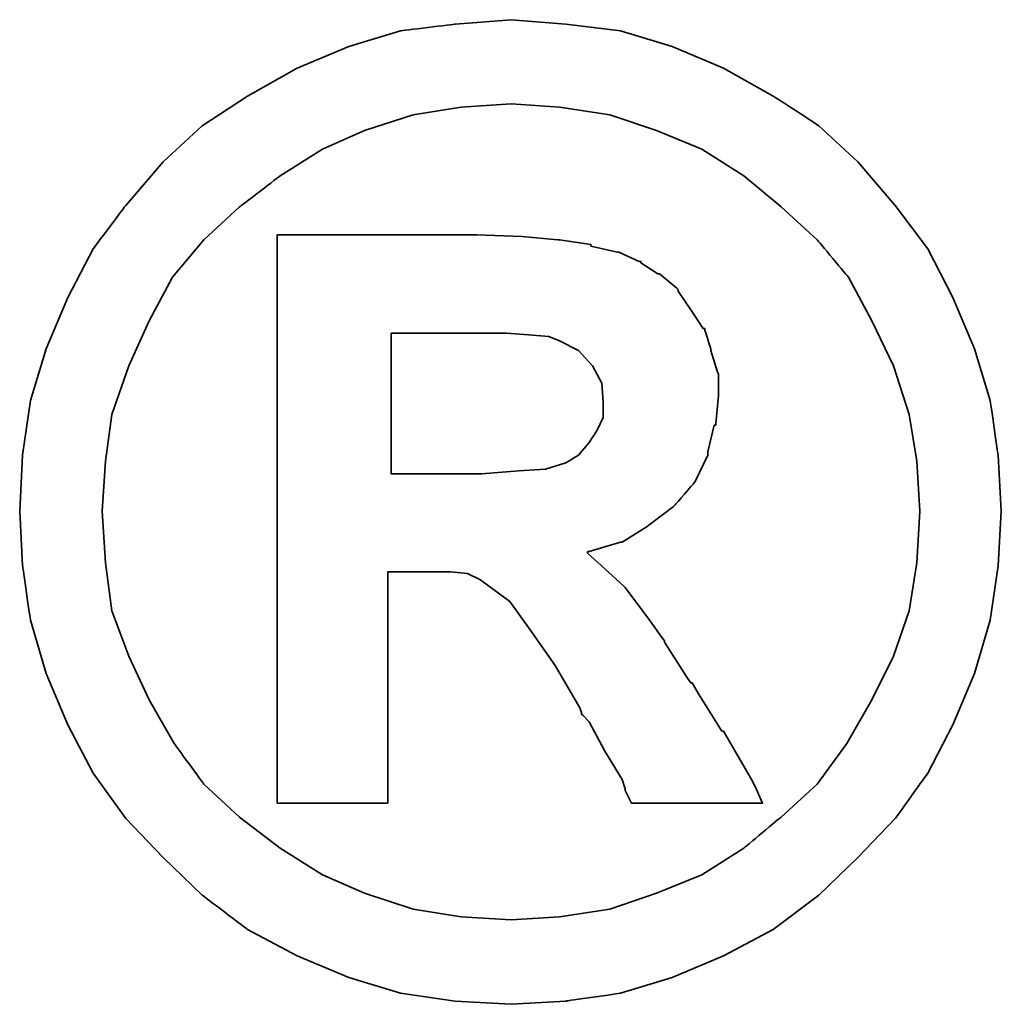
# Model space of a CAD drawing. Header units: millimetres. Extents: x 17 to 274, y -216 to -130.
# Tile 48 of 52: x 223.801 to 224.512, y -187.866 to -187.153. Entities that reach past the tile are written whole.
import ezdxf

# ---------------------------------------------------------------- set-up
doc = ezdxf.new("R2010")
doc.units = ezdxf.units.MM
doc.header["$LTSCALE"] = 0.15
doc.layers.add('DIM', color=4, linetype='CONTINUOUS')
doc.layers.add('layer 1', color=7, linetype='CONTINUOUS')

# ---------------------------------------------------------------- blocks, each defined once
blk = doc.blocks.new('TBI MOTION logo(完整正式版)')
at = {"layer": 'layer 1', "color": 22, "lineweight": 35}
for points, knots in [([(81.20634, 4.98624), (81.20634, 4.98624), (81.18649, 5.32862), (81.18649, 5.32862), (81.18649, 5.32862), (81.18649, 5.32862), (81.13886, 5.66206), (81.13886, 5.66206), (81.13886, 5.66206), (81.13886, 5.66206), (81.04359, 5.97764), (81.04359, 5.97764), (81.04359, 5.97764), (81.04359, 5.97764), (80.91061, 6.29124), (80.91061, 6.29124), (80.91061, 6.29124), (80.91061, 6.29124), (80.75778, 6.58697), (80.75778, 6.58697), (80.75778, 6.58697), (80.75778, 6.58697), (80.5593, 6.85294), (80.5593, 6.85294), (80.5593, 6.85294), (80.5593, 6.85294), (80.33105, 7.1189), (80.33105, 7.1189), (80.33105, 7.1189), (80.33105, 7.1189), (80.09287, 7.33921), (80.09287, 7.33921), (80.09287, 7.33921), (80.09287, 7.33921), (79.815, 7.51982), (79.815, 7.51982), (79.815, 7.51982), (79.815, 7.51982), (79.51133, 7.69051), (79.51133, 7.69051), (79.51133, 7.69051), (79.51133, 7.69051), (79.19773, 7.8235), (79.19773, 7.8235), (79.19773, 7.8235), (79.19773, 7.8235), (78.88215, 7.91877), (78.88215, 7.91877), (78.88215, 7.91877), (78.88215, 7.91877), (78.54871, 7.95846), (78.54871, 7.95846), (78.54871, 7.95846), (78.54871, 7.95846), (78.21526, 7.98625), (78.21526, 7.98625), (78.21526, 7.98625), (78.21526, 7.98625), (77.87388, 7.95846), (77.87388, 7.95846), (77.87388, 7.95846), (77.87388, 7.95846), (77.54044, 7.91877), (77.54044, 7.91877), (77.54044, 7.91877), (77.54044, 7.91877), (77.22485, 7.8235), (77.22485, 7.8235), (77.22485, 7.8235), (77.22485, 7.8235), (76.91027, 7.69051), (76.91027, 7.69051), (76.91027, 7.69051), (76.91027, 7.69051), (76.6056, 7.51982), (76.6056, 7.51982), (76.6056, 7.51982), (76.6056, 7.51982), (76.32972, 7.33921), (76.32972, 7.33921), (76.32972, 7.33921), (76.32972, 7.33921), (76.09154, 7.1189), (76.09154, 7.1189), (76.09154, 7.1189), (76.09154, 7.1189), (75.86329, 6.85294), (75.86329, 6.85294), (75.86329, 6.85294), (75.86329, 6.85294), (75.66382, 6.58697), (75.66382, 6.58697), (75.66382, 6.58697), (75.66382, 6.58697), (75.51099, 6.29124), (75.51099, 6.29124), (75.51099, 6.29124), (75.51099, 6.29124), (75.37702, 5.97764), (75.37702, 5.97764), (75.37702, 5.97764), (75.37702, 5.97764), (75.28175, 5.66206), (75.28175, 5.66206), (75.28175, 5.66206), (75.28175, 5.66206), (75.23411, 5.32862), (75.23411, 5.32862), (75.23411, 5.32862), (75.23411, 5.32862), (75.21625, 4.98624), (75.21625, 4.98624), (75.21625, 4.98624), (75.21625, 4.98624), (75.23411, 4.6528), (75.23411, 4.6528), (75.23411, 4.6528), (75.23411, 4.6528), (75.28175, 4.32035), (75.28175, 4.32035), (75.28175, 4.32035), (75.28175, 4.32035), (75.37702, 3.99583), (75.37702, 3.99583), (75.37702, 3.99583), (75.37702, 3.99583), (75.51099, 3.68224), (75.51099, 3.68224), (75.51099, 3.68224), (75.51099, 3.68224), (75.66382, 3.38749), (75.66382, 3.38749), (75.66382, 3.38749), (75.66382, 3.38749), (75.86329, 3.10963), (75.86329, 3.10963), (75.86329, 3.10963), (75.86329, 3.10963), (76.09154, 2.87145), (76.09154, 2.87145), (76.09154, 2.87145), (76.09154, 2.87145), (76.32972, 2.6432), (76.32972, 2.6432), (76.32972, 2.6432), (76.32972, 2.6432), (76.6056, 2.43381), (76.6056, 2.43381), (76.6056, 2.43381), (76.6056, 2.43381), (76.91027, 2.27205), (76.91027, 2.27205), (76.91027, 2.27205), (76.91027, 2.27205), (77.22485, 2.13906), (77.22485, 2.13906), (77.22485, 2.13906), (77.22485, 2.13906), (77.54044, 2.0438), (77.54044, 2.0438), (77.54044, 2.0438), (77.54044, 2.0438), (77.87388, 1.99616), (77.87388, 1.99616), (77.87388, 1.99616), (77.87388, 1.99616), (78.21526, 1.97631), (78.21526, 1.97631), (78.21526, 1.97631), (78.21526, 1.97631), (78.54871, 1.99616), (78.54871, 1.99616), (78.54871, 1.99616), (78.54871, 1.99616), (78.88215, 2.0438), (78.88215, 2.0438), (78.88215, 2.0438), (78.88215, 2.0438), (79.19773, 2.13906), (79.19773, 2.13906), (79.19773, 2.13906), (79.19773, 2.13906), (79.51133, 2.27205), (79.51133, 2.27205), (79.51133, 2.27205), (79.51133, 2.27205), (79.815, 2.43381), (79.815, 2.43381), (79.815, 2.43381), (79.815, 2.43381), (80.09287, 2.6432), (80.09287, 2.6432), (80.09287, 2.6432), (80.09287, 2.6432), (80.33105, 2.87145), (80.33105, 2.87145), (80.33105, 2.87145), (80.33105, 2.87145), (80.5593, 3.10963), (80.5593, 3.10963), (80.5593, 3.10963), (80.5593, 3.10963), (80.75778, 3.38749), (80.75778, 3.38749), (80.75778, 3.38749), (80.75778, 3.38749), (80.91061, 3.68224), (80.91061, 3.68224), (80.91061, 3.68224), (80.91061, 3.68224), (81.04359, 3.99583), (81.04359, 3.99583), (81.04359, 3.99583), (81.04359, 3.99583), (81.13886, 4.32035), (81.13886, 4.32035), (81.13886, 4.32035), (81.13886, 4.32035), (81.18649, 4.6528), (81.18649, 4.6528), (81.18649, 4.6528), (81.18649, 4.6528), (81.20634, 4.98624), (81.20634, 4.98624)], [0, 0, 0, 0, 0.0178571, 0.0178571, 0.0178571, 0.0178572, 0.0357143, 0.0357143, 0.0357143, 0.0357143, 0.0535714, 0.0535714, 0.0535714, 0.0535714, 0.0714286, 0.0714286, 0.0714286, 0.0714286, 0.0892857, 0.0892857, 0.0892857, 0.0892857, 0.1071429, 0.1071429, 0.1071429, 0.1071429, 0.125, 0.125, 0.125, 0.125, 0.1428571, 0.1428571, 0.1428571, 0.1428572, 0.1607143, 0.1607143, 0.1607143, 0.1607143, 0.1785714, 0.1785714, 0.1785714, 0.1785714, 0.1964286, 0.1964286, 0.1964286, 0.1964286, 0.2142857, 0.2142857, 0.2142857, 0.2142857, 0.2321429, 0.2321429, 0.2321429, 0.2321429, 0.25, 0.25, 0.25, 0.25, 0.2678571, 0.2678571, 0.2678571, 0.2678572, 0.2857143, 0.2857143, 0.2857143, 0.2857143, 0.3035714, 0.3035714, 0.3035714, 0.3035714, 0.3214286, 0.3214286, 0.3214286, 0.3214286, 0.3392857, 0.3392857, 0.3392857, 0.3392857, 0.3571429, 0.3571429, 0.3571429, 0.3571429, 0.375, 0.375, 0.375, 0.375, 0.3928571, 0.3928571, 0.3928571, 0.3928572, 0.4107143, 0.4107143, 0.4107143, 0.4107143, 0.4285714, 0.4285714, 0.4285714, 0.4285714, 0.4464286, 0.4464286, 0.4464286, 0.4464286, 0.4642857, 0.4642857, 0.4642857, 0.4642857, 0.4821429, 0.4821429, 0.4821429, 0.4821429, 0.5, 0.5, 0.5, 0.5, 0.5178571, 0.5178571, 0.5178571, 0.5178572, 0.5357143, 0.5357143, 0.5357143, 0.5357143, 0.5535714, 0.5535714, 0.5535714, 0.5535714, 0.5714286, 0.5714286, 0.5714286, 0.5714286, 0.5892857, 0.5892857, 0.5892857, 0.5892857, 0.6071429, 0.6071429, 0.6071429, 0.6071429, 0.625, 0.625, 0.625, 0.625, 0.6428571, 0.6428571, 0.6428571, 0.6428572, 0.6607143, 0.6607143, 0.6607143, 0.6607143, 0.6785714, 0.6785714, 0.6785714, 0.6785714, 0.6964286, 0.6964286, 0.6964286, 0.6964286, 0.7142857, 0.7142857, 0.7142857, 0.7142857, 0.7321429, 0.7321429, 0.7321429, 0.7321429, 0.75, 0.75, 0.75, 0.75, 0.7678571, 0.7678571, 0.7678571, 0.7678572, 0.7857143, 0.7857143, 0.7857143, 0.7857143, 0.8035714, 0.8035714, 0.8035714, 0.8035714, 0.8214286, 0.8214286, 0.8214286, 0.8214286, 0.8392857, 0.8392857, 0.8392857, 0.8392857, 0.8571429, 0.8571429, 0.8571429, 0.8571429, 0.875, 0.875, 0.875, 0.875, 0.8928571, 0.8928571, 0.8928571, 0.8928572, 0.9107143, 0.9107143, 0.9107143, 0.9107143, 0.9285714, 0.9285714, 0.9285714, 0.9285714, 0.9464286, 0.9464286, 0.9464286, 0.9464286, 0.9642857, 0.9642857, 0.9642857, 0.9642857, 0.9821429, 0.9821429, 0.9821429, 0.9821429, 1, 1, 1, 1]), ([(80.71014, 4.98624), (80.71014, 4.98624), (80.69129, 5.29091), (80.69129, 5.29091), (80.69129, 5.29091), (80.69129, 5.29091), (80.64464, 5.57672), (80.64464, 5.57672), (80.64464, 5.57672), (80.64464, 5.57672), (80.54937, 5.87245), (80.54937, 5.87245), (80.54937, 5.87245), (80.54937, 5.87245), (80.41639, 6.14833), (80.41639, 6.14833), (80.41639, 6.14833), (80.41639, 6.14833), (80.27349, 6.41429), (80.27349, 6.41429), (80.27349, 6.41429), (80.27349, 6.41429), (80.08295, 6.64255), (80.08295, 6.64255), (80.08295, 6.64255), (80.08295, 6.64255), (79.86264, 6.84301), (79.86264, 6.84301), (79.86264, 6.84301), (79.86264, 6.84301), (79.63439, 7.03355), (79.63439, 7.03355), (79.63439, 7.03355), (79.63439, 7.03355), (79.37835, 7.1963), (79.37835, 7.1963), (79.37835, 7.1963), (79.37835, 7.1963), (79.10246, 7.30944), (79.10246, 7.30944), (79.10246, 7.30944), (79.10246, 7.30944), (78.81665, 7.40471), (78.81665, 7.40471), (78.81665, 7.40471), (78.81665, 7.40471), (78.511, 7.45234), (78.511, 7.45234), (78.511, 7.45234), (78.511, 7.45234), (78.21526, 7.47219), (78.21526, 7.47219), (78.21526, 7.47219), (78.21526, 7.47219), (77.9106, 7.45234), (77.9106, 7.45234), (77.9106, 7.45234), (77.9106, 7.45234), (77.61685, 7.40471), (77.61685, 7.40471), (77.61685, 7.40471), (77.61685, 7.40471), (77.32012, 7.30944), (77.32012, 7.30944), (77.32012, 7.30944), (77.32012, 7.30944), (77.06309, 7.1963), (77.06309, 7.1963), (77.06309, 7.1963), (77.06309, 7.1963), (76.80606, 7.03355), (76.80606, 7.03355), (76.80606, 7.03355), (76.80606, 7.03355), (76.55797, 6.84301), (76.55797, 6.84301), (76.55797, 6.84301), (76.55797, 6.84301), (76.34063, 6.64255), (76.34063, 6.64255), (76.34063, 6.64255), (76.34063, 6.64255), (76.1491, 6.41429), (76.1491, 6.41429), (76.1491, 6.41429), (76.1491, 6.41429), (76.0062, 6.14833), (76.0062, 6.14833), (76.0062, 6.14833), (76.0062, 6.14833), (75.88314, 5.87245), (75.88314, 5.87245), (75.88314, 5.87245), (75.88314, 5.87245), (75.77794, 5.57672), (75.77794, 5.57672), (75.77794, 5.57672), (75.77794, 5.57672), (75.73924, 5.29091), (75.73924, 5.29091), (75.73924, 5.29091), (75.73924, 5.29091), (75.72039, 4.98624), (75.72039, 4.98624), (75.72039, 4.98624), (75.72039, 4.98624), (75.73924, 4.67165), (75.73924, 4.67165), (75.73924, 4.67165), (75.73924, 4.67165), (75.77794, 4.37791), (75.77794, 4.37791), (75.77794, 4.37791), (75.77794, 4.37791), (75.88314, 4.10102), (75.88314, 4.10102), (75.88314, 4.10102), (75.88314, 4.10102), (76.0062, 3.83407), (76.0062, 3.83407), (76.0062, 3.83407), (76.0062, 3.83407), (76.15902, 3.56811), (76.15902, 3.56811), (76.15902, 3.56811), (76.15902, 3.56811), (76.34063, 3.32001), (76.34063, 3.32001), (76.34063, 3.32001), (76.34063, 3.32001), (76.55797, 3.11955), (76.55797, 3.11955), (76.55797, 3.11955), (76.55797, 3.11955), (76.80606, 2.92901), (76.80606, 2.92901), (76.80606, 2.92901), (76.80606, 2.92901), (77.06309, 2.76725), (77.06309, 2.76725), (77.06309, 2.76725), (77.06309, 2.76725), (77.32012, 2.65412), (77.32012, 2.65412), (77.32012, 2.65412), (77.32012, 2.65412), (77.61685, 2.55786), (77.61685, 2.55786), (77.61685, 2.55786), (77.61685, 2.55786), (77.9106, 2.51022), (77.9106, 2.51022), (77.9106, 2.51022), (77.9106, 2.51022), (78.21526, 2.49137), (78.21526, 2.49137), (78.21526, 2.49137), (78.21526, 2.49137), (78.511, 2.51022), (78.511, 2.51022), (78.511, 2.51022), (78.511, 2.51022), (78.81665, 2.55786), (78.81665, 2.55786), (78.81665, 2.55786), (78.81665, 2.55786), (79.10246, 2.65412), (79.10246, 2.65412), (79.10246, 2.65412), (79.10246, 2.65412), (79.37835, 2.76725), (79.37835, 2.76725), (79.37835, 2.76725), (79.37835, 2.76725), (79.63439, 2.92901), (79.63439, 2.92901), (79.63439, 2.92901), (79.63439, 2.92901), (79.86264, 3.11955), (79.86264, 3.11955), (79.86264, 3.11955), (79.86264, 3.11955), (80.08295, 3.32001), (80.08295, 3.32001), (80.08295, 3.32001), (80.08295, 3.32001), (80.26356, 3.56811), (80.26356, 3.56811), (80.26356, 3.56811), (80.26356, 3.56811), (80.41639, 3.83407), (80.41639, 3.83407), (80.41639, 3.83407), (80.41639, 3.83407), (80.54937, 4.10102), (80.54937, 4.10102), (80.54937, 4.10102), (80.54937, 4.10102), (80.64464, 4.37791), (80.64464, 4.37791), (80.64464, 4.37791), (80.64464, 4.37791), (80.69129, 4.67165), (80.69129, 4.67165), (80.69129, 4.67165), (80.69129, 4.67165), (80.71014, 4.98624), (80.71014, 4.98624)], [0, 0, 0, 0, 0.0192308, 0.0192308, 0.0192308, 0.0192308, 0.0384615, 0.0384615, 0.0384615, 0.0384615, 0.0576923, 0.0576923, 0.0576923, 0.0576923, 0.0769231, 0.0769231, 0.0769231, 0.0769231, 0.0961538, 0.0961538, 0.0961538, 0.0961539, 0.1153846, 0.1153846, 0.1153846, 0.1153846, 0.1346154, 0.1346154, 0.1346154, 0.1346154, 0.1538462, 0.1538462, 0.1538462, 0.1538462, 0.1730769, 0.1730769, 0.1730769, 0.1730769, 0.1923077, 0.1923077, 0.1923077, 0.1923077, 0.2115385, 0.2115385, 0.2115385, 0.2115385, 0.2307692, 0.2307692, 0.2307692, 0.2307692, 0.25, 0.25, 0.25, 0.25, 0.2692308, 0.2692308, 0.2692308, 0.2692308, 0.2884615, 0.2884615, 0.2884615, 0.2884615, 0.3076923, 0.3076923, 0.3076923, 0.3076923, 0.3269231, 0.3269231, 0.3269231, 0.3269231, 0.3461538, 0.3461538, 0.3461538, 0.3461539, 0.3653846, 0.3653846, 0.3653846, 0.3653846, 0.3846154, 0.3846154, 0.3846154, 0.3846154, 0.4038462, 0.4038462, 0.4038462, 0.4038462, 0.4230769, 0.4230769, 0.4230769, 0.4230769, 0.4423077, 0.4423077, 0.4423077, 0.4423077, 0.4615385, 0.4615385, 0.4615385, 0.4615385, 0.4807692, 0.4807692, 0.4807692, 0.4807692, 0.5, 0.5, 0.5, 0.5, 0.5192308, 0.5192308, 0.5192308, 0.5192308, 0.5384615, 0.5384615, 0.5384615, 0.5384615, 0.5576923, 0.5576923, 0.5576923, 0.5576923, 0.5769231, 0.5769231, 0.5769231, 0.5769231, 0.5961538, 0.5961538, 0.5961538, 0.5961539, 0.6153846, 0.6153846, 0.6153846, 0.6153846, 0.6346154, 0.6346154, 0.6346154, 0.6346154, 0.6538462, 0.6538462, 0.6538462, 0.6538462, 0.6730769, 0.6730769, 0.6730769, 0.6730769, 0.6923077, 0.6923077, 0.6923077, 0.6923077, 0.7115385, 0.7115385, 0.7115385, 0.7115385, 0.7307692, 0.7307692, 0.7307692, 0.7307692, 0.75, 0.75, 0.75, 0.75, 0.7692308, 0.7692308, 0.7692308, 0.7692308, 0.7884615, 0.7884615, 0.7884615, 0.7884615, 0.8076923, 0.8076923, 0.8076923, 0.8076923, 0.8269231, 0.8269231, 0.8269231, 0.8269231, 0.8461538, 0.8461538, 0.8461538, 0.8461539, 0.8653846, 0.8653846, 0.8653846, 0.8653846, 0.8846154, 0.8846154, 0.8846154, 0.8846154, 0.9038462, 0.9038462, 0.9038462, 0.9038462, 0.9230769, 0.9230769, 0.9230769, 0.9230769, 0.9423077, 0.9423077, 0.9423077, 0.9423077, 0.9615385, 0.9615385, 0.9615385, 0.9615385, 0.9807692, 0.9807692, 0.9807692, 0.9807692, 1, 1, 1, 1]), ([(76.78721, 3.2823), (76.78721, 3.2823), (76.78721, 3.32001), (76.78721, 3.32001), (76.78721, 3.32001), (76.78721, 3.32001), (76.78721, 3.42422), (76.78721, 3.42422), (76.78721, 3.42422), (76.78721, 3.42422), (76.78721, 3.59689), (76.78721, 3.59689), (76.78721, 3.59689), (76.78721, 3.59689), (76.78721, 3.80529), (76.78721, 3.80529), (76.78721, 3.80529), (76.78721, 3.80529), (76.78721, 4.0524), (76.78721, 4.0524), (76.78721, 4.0524), (76.78721, 4.0524), (76.78721, 4.32035), (76.78721, 4.32035), (76.78721, 4.32035), (76.78721, 4.32035), (76.78721, 4.92868), (76.78721, 4.92868), (76.78721, 4.92868), (76.78721, 4.92868), (76.78721, 5.53801), (76.78721, 5.53801), (76.78721, 5.53801), (76.78721, 5.53801), (76.78721, 5.82482), (76.78721, 5.82482), (76.78721, 5.82482), (76.78721, 5.82482), (76.78721, 6.07291), (76.78721, 6.07291), (76.78721, 6.07291), (76.78721, 6.07291), (76.78721, 6.30017), (76.78721, 6.30017), (76.78721, 6.30017), (76.78721, 6.30017), (76.78721, 6.45399), (76.78721, 6.45399), (76.78721, 6.45399), (76.78721, 6.45399), (76.78721, 6.5572), (76.78721, 6.5572), (76.78721, 6.5572), (76.78721, 6.5572), (76.78721, 6.59689), (76.78721, 6.59689), (76.78721, 6.59689), (76.78721, 6.59689), (76.78721, 6.67232), (76.78721, 6.67232), (76.78721, 6.67232), (76.78721, 6.67232), (76.8537, 6.67232), (76.8537, 6.67232), (76.8537, 6.67232), (76.8537, 6.67232), (76.87355, 6.67232), (76.87355, 6.67232), (76.87355, 6.67232), (76.87355, 6.67232), (76.91027, 6.67232), (76.91027, 6.67232), (76.91027, 6.67232), (76.91027, 6.67232), (77.04424, 6.67232), (77.04424, 6.67232), (77.04424, 6.67232), (77.04424, 6.67232), (77.22485, 6.67232), (77.22485, 6.67232), (77.22485, 6.67232), (77.22485, 6.67232), (77.43524, 6.67232), (77.43524, 6.67232), (77.43524, 6.67232), (77.43524, 6.67232), (77.65357, 6.67232), (77.65357, 6.67232), (77.65357, 6.67232), (77.65357, 6.67232), (77.82625, 6.67232), (77.82625, 6.67232), (77.82625, 6.67232), (77.82625, 6.67232), (77.94037, 6.67232), (77.94037, 6.67232), (77.94037, 6.67232), (77.94037, 6.67232), (77.97709, 6.67232), (77.97709, 6.67232), (77.97709, 6.67232), (77.97709, 6.67232), (77.99694, 6.67232), (77.99694, 6.67232), (77.99694, 6.67232), (77.99694, 6.67232), (78.00686, 6.67232), (78.00686, 6.67232), (78.00686, 6.67232), (78.00686, 6.67232), (78.28275, 6.6624), (78.28275, 6.6624), (78.28275, 6.6624), (78.28275, 6.6624), (78.50107, 6.64255), (78.50107, 6.64255), (78.50107, 6.64255), (78.50107, 6.64255), (78.511, 6.64255), (78.511, 6.64255), (78.511, 6.64255), (78.511, 6.64255), (78.70154, 6.61476), (78.70154, 6.61476), (78.70154, 6.61476), (78.70154, 6.61476), (78.70154, 6.60483), (78.70154, 6.60483), (78.70154, 6.60483), (78.70154, 6.60483), (78.86429, 6.56713), (78.86429, 6.56713), (78.86429, 6.56713), (78.86429, 6.56713), (78.87223, 6.56713), (78.87223, 6.56713), (78.87223, 6.56713), (78.87223, 6.56713), (78.99727, 6.51056), (78.99727, 6.51056), (78.99727, 6.51056), (78.99727, 6.51056), (79.00719, 6.51056), (79.00719, 6.51056), (79.00719, 6.51056), (79.00719, 6.51056), (79.00719, 6.50162), (79.00719, 6.50162), (79.00719, 6.50162), (79.00719, 6.50162), (79.1104, 6.43415), (79.1104, 6.43415), (79.1104, 6.43415), (79.1104, 6.43415), (79.12132, 6.43415), (79.12132, 6.43415), (79.12132, 6.43415), (79.12132, 6.43415), (79.22552, 6.34781), (79.22552, 6.34781), (79.22552, 6.34781), (79.22552, 6.34781), (79.23544, 6.33888), (79.23544, 6.33888), (79.23544, 6.33888), (79.23544, 6.33888), (79.23544, 6.32895), (79.23544, 6.32895), (79.23544, 6.32895), (79.23544, 6.32895), (79.31087, 6.21483), (79.31087, 6.21483), (79.31087, 6.21483), (79.31087, 6.21483), (79.38629, 6.1007), (79.38629, 6.1007), (79.38629, 6.1007), (79.38629, 6.1007), (79.3972, 6.1007), (79.3972, 6.1007), (79.3972, 6.1007), (79.3972, 6.1007), (79.3972, 6.09078), (79.3972, 6.09078), (79.3972, 6.09078), (79.3972, 6.09078), (79.43392, 5.97764), (79.43392, 5.97764), (79.43392, 5.97764), (79.43392, 5.97764), (79.43392, 5.96772), (79.43392, 5.96772), (79.43392, 5.96772), (79.43392, 5.96772), (79.47362, 5.83474), (79.47362, 5.83474), (79.47362, 5.83474), (79.47362, 5.83474), (79.48156, 5.82482), (79.48156, 5.82482), (79.48156, 5.82482), (79.48156, 5.82482), (79.48156, 5.69977), (79.48156, 5.69977), (79.48156, 5.69977), (79.48156, 5.69977), (79.48156, 5.69183), (79.48156, 5.69183), (79.48156, 5.69183), (79.48156, 5.69183), (79.4637, 5.51915), (79.4637, 5.51915), (79.4637, 5.51915), (79.4637, 5.51915), (79.4637, 5.51122), (79.4637, 5.51122), (79.4637, 5.51122), (79.4637, 5.51122), (79.45377, 5.51122), (79.45377, 5.51122), (79.45377, 5.51122), (79.45377, 5.51122), (79.41507, 5.34847), (79.41507, 5.34847), (79.41507, 5.34847), (79.41507, 5.34847), (79.41507, 5.33854), (79.41507, 5.33854), (79.41507, 5.33854), (79.41507, 5.33854), (79.41507, 5.32862), (79.41507, 5.32862), (79.41507, 5.32862), (79.41507, 5.32862), (79.33865, 5.16785), (79.33865, 5.16785), (79.33865, 5.16785), (79.33865, 5.16785), (79.33071, 5.15693), (79.33071, 5.15693), (79.33071, 5.15693), (79.33071, 5.15693), (79.2156, 5.02495), (79.2156, 5.02495), (79.2156, 5.02495), (79.2156, 5.02495), (79.20567, 5.01502), (79.20567, 5.01502), (79.20567, 5.01502), (79.20567, 5.01502), (79.05483, 4.89991), (79.05483, 4.89991), (79.05483, 4.89991), (79.05483, 4.89991), (79.04491, 4.89197), (79.04491, 4.89197), (79.04491, 4.89197), (79.04491, 4.89197), (78.89208, 4.7967), (78.89208, 4.7967), (78.89208, 4.7967), (78.89208, 4.7967), (78.88215, 4.7967), (78.88215, 4.7967), (78.88215, 4.7967), (78.88215, 4.7967), (78.69161, 4.73913), (78.69161, 4.73913), (78.69161, 4.73913), (78.69161, 4.73913), (78.68169, 4.73913), (78.68169, 4.73913), (78.68169, 4.73913), (78.68169, 4.73913), (78.68169, 4.72921), (78.68169, 4.72921), (78.68169, 4.72921), (78.68169, 4.72921), (78.78688, 4.63394), (78.78688, 4.63394), (78.78688, 4.63394), (78.78688, 4.63394), (78.902, 4.52875), (78.902, 4.52875), (78.902, 4.52875), (78.902, 4.52875), (78.91093, 4.52081), (78.91093, 4.52081), (78.91093, 4.52081), (78.91093, 4.52081), (79.02506, 4.36798), (79.02506, 4.36798), (79.02506, 4.36798), (79.02506, 4.36798), (79.1501, 4.1953), (79.1501, 4.1953), (79.1501, 4.1953), (79.1501, 4.1953), (79.1501, 4.18736), (79.1501, 4.18736), (79.1501, 4.18736), (79.1501, 4.18736), (79.29201, 3.96705), (79.29201, 3.96705), (79.29201, 3.96705), (79.29201, 3.96705), (79.31087, 3.93828), (79.31087, 3.93828), (79.31087, 3.93828), (79.31087, 3.93828), (79.32079, 3.93828), (79.32079, 3.93828), (79.32079, 3.93828), (79.32079, 3.93828), (79.3585, 3.87178), (79.3585, 3.87178), (79.3585, 3.87178), (79.3585, 3.87178), (79.50141, 3.64353), (79.50141, 3.64353), (79.50141, 3.64353), (79.50141, 3.64353), (79.51133, 3.64353), (79.51133, 3.64353), (79.51133, 3.64353), (79.51133, 3.64353), (79.64431, 3.41528), (79.64431, 3.41528), (79.64431, 3.41528), (79.64431, 3.41528), (79.68202, 3.3478), (79.68202, 3.3478), (79.68202, 3.3478), (79.68202, 3.3478), (79.70187, 3.31009), (79.70187, 3.31009), (79.70187, 3.31009), (79.70187, 3.31009), (79.7495, 3.2049), (79.7495, 3.2049), (79.7495, 3.2049), (79.7495, 3.2049), (79.64431, 3.2049), (79.64431, 3.2049), (79.64431, 3.2049), (79.64431, 3.2049), (79.62546, 3.2049), (79.62546, 3.2049), (79.62546, 3.2049), (79.62546, 3.2049), (79.53912, 3.2049), (79.53912, 3.2049), (79.53912, 3.2049), (79.53912, 3.2049), (79.31087, 3.2049), (79.31087, 3.2049), (79.31087, 3.2049), (79.31087, 3.2049), (79.08262, 3.2049), (79.08262, 3.2049), (79.08262, 3.2049), (79.08262, 3.2049), (79.00719, 3.2049), (79.00719, 3.2049), (79.00719, 3.2049), (79.00719, 3.2049), (78.98735, 3.2049), (78.98735, 3.2049), (78.98735, 3.2049), (78.98735, 3.2049), (78.94964, 3.2049), (78.94964, 3.2049), (78.94964, 3.2049), (78.94964, 3.2049), (78.92979, 3.24459), (78.92979, 3.24459), (78.92979, 3.24459), (78.92979, 3.24459), (78.91093, 3.2823), (78.91093, 3.2823), (78.91093, 3.2823), (78.91093, 3.2823), (78.91093, 3.29223), (78.91093, 3.29223), (78.91093, 3.29223), (78.91093, 3.29223), (78.89208, 3.3478), (78.89208, 3.3478), (78.89208, 3.3478), (78.89208, 3.3478), (78.78688, 3.52048), (78.78688, 3.52048), (78.78688, 3.52048), (78.78688, 3.52048), (78.69161, 3.7001), (78.69161, 3.7001), (78.69161, 3.7001), (78.69161, 3.7001), (78.6539, 3.7388), (78.6539, 3.7388), (78.6539, 3.7388), (78.6539, 3.7388), (78.64398, 3.74873), (78.64398, 3.74873), (78.64398, 3.74873), (78.64398, 3.74873), (78.64398, 3.75766), (78.64398, 3.75766), (78.64398, 3.75766), (78.64398, 3.75766), (78.63405, 3.78644), (78.63405, 3.78644), (78.63405, 3.78644), (78.63405, 3.78644), (78.48321, 4.04347), (78.48321, 4.04347), (78.48321, 4.04347), (78.48321, 4.04347), (78.33038, 4.2618), (78.33038, 4.2618), (78.33038, 4.2618), (78.33038, 4.2618), (78.20732, 4.43447), (78.20732, 4.43447), (78.20732, 4.43447), (78.20732, 4.43447), (78.09221, 4.52081), (78.09221, 4.52081), (78.09221, 4.52081), (78.09221, 4.52081), (78.02472, 4.56845), (78.02472, 4.56845), (78.02472, 4.56845), (78.02472, 4.56845), (77.9493, 4.60616), (77.9493, 4.60616), (77.9493, 4.60616), (77.9493, 4.60616), (77.8451, 4.61608), (77.8451, 4.61608), (77.8451, 4.61608), (77.8451, 4.61608), (77.71113, 4.61608), (77.71113, 4.61608), (77.71113, 4.61608), (77.71113, 4.61608), (77.69128, 4.61608), (77.69128, 4.61608), (77.69128, 4.61608), (77.69128, 4.61608), (77.67342, 4.61608), (77.67342, 4.61608), (77.67342, 4.61608), (77.67342, 4.61608), (77.5583, 4.61608), (77.5583, 4.61608), (77.5583, 4.61608), (77.5583, 4.61608), (77.46303, 4.61608), (77.46303, 4.61608), (77.46303, 4.61608), (77.46303, 4.61608), (77.46303, 4.54761), (77.46303, 4.54761), (77.46303, 4.54761), (77.46303, 4.54761), (77.46303, 4.47318), (77.46303, 4.47318), (77.46303, 4.47318), (77.46303, 4.47318), (77.46303, 4.24294), (77.46303, 4.24294), (77.46303, 4.24294), (77.46303, 4.24294), (77.46303, 3.99583), (77.46303, 3.99583), (77.46303, 3.99583), (77.46303, 3.99583), (77.46303, 3.72888), (77.46303, 3.72888), (77.46303, 3.72888), (77.46303, 3.72888), (77.46303, 3.51055), (77.46303, 3.51055), (77.46303, 3.51055), (77.46303, 3.51055), (77.46303, 3.42422), (77.46303, 3.42422), (77.46303, 3.42422), (77.46303, 3.42422), (77.46303, 3.35773), (77.46303, 3.35773), (77.46303, 3.35773), (77.46303, 3.35773), (77.46303, 3.30017), (77.46303, 3.30017), (77.46303, 3.30017), (77.46303, 3.30017), (77.46303, 3.2823), (77.46303, 3.2823), (77.46303, 3.2823), (77.46303, 3.2823), (77.46303, 3.2049), (77.46303, 3.2049), (77.46303, 3.2049), (77.46303, 3.2049), (77.39753, 3.2049), (77.39753, 3.2049), (77.39753, 3.2049), (77.39753, 3.2049), (77.37768, 3.2049), (77.37768, 3.2049), (77.37768, 3.2049), (77.37768, 3.2049), (77.32012, 3.2049), (77.32012, 3.2049), (77.32012, 3.2049), (77.32012, 3.2049), (77.12165, 3.2049), (77.12165, 3.2049), (77.12165, 3.2049), (77.12165, 3.2049), (76.94897, 3.2049), (76.94897, 3.2049), (76.94897, 3.2049), (76.94897, 3.2049), (76.8924, 3.2049), (76.8924, 3.2049), (76.8924, 3.2049), (76.8924, 3.2049), (76.8537, 3.2049), (76.8537, 3.2049), (76.8537, 3.2049), (76.8537, 3.2049), (76.78721, 3.2049), (76.78721, 3.2049), (76.78721, 3.2049), (76.78721, 3.2049), (76.78721, 3.2823), (76.78721, 3.2823)], [0, 0, 0, 0, 0.0074074, 0.0074074, 0.0074074, 0.0074074, 0.0148148, 0.0148148, 0.0148148, 0.0148148, 0.0222222, 0.0222222, 0.0222222, 0.0222222, 0.0296296, 0.0296296, 0.0296296, 0.0296296, 0.037037, 0.037037, 0.037037, 0.037037, 0.0444444, 0.0444444, 0.0444444, 0.0444445, 0.0518519, 0.0518519, 0.0518519, 0.0518519, 0.0592593, 0.0592593, 0.0592593, 0.0592593, 0.0666667, 0.0666667, 0.0666667, 0.0666667, 0.0740741, 0.0740741, 0.0740741, 0.0740741, 0.0814815, 0.0814815, 0.0814815, 0.0814815, 0.0888889, 0.0888889, 0.0888889, 0.0888889, 0.0962963, 0.0962963, 0.0962963, 0.0962963, 0.1037037, 0.1037037, 0.1037037, 0.1037037, 0.1111111, 0.1111111, 0.1111111, 0.1111111, 0.1185185, 0.1185185, 0.1185185, 0.1185185, 0.1259259, 0.1259259, 0.1259259, 0.1259259, 0.1333333, 0.1333333, 0.1333333, 0.1333333, 0.1407407, 0.1407407, 0.1407407, 0.1407408, 0.1481481, 0.1481481, 0.1481481, 0.1481482, 0.1555556, 0.1555556, 0.1555556, 0.1555556, 0.162963, 0.162963, 0.162963, 0.162963, 0.1703704, 0.1703704, 0.1703704, 0.1703704, 0.1777778, 0.1777778, 0.1777778, 0.1777778, 0.1851852, 0.1851852, 0.1851852, 0.1851852, 0.1925926, 0.1925926, 0.1925926, 0.1925926, 0.2, 0.2, 0.2, 0.2, 0.2074074, 0.2074074, 0.2074074, 0.2074074, 0.2148148, 0.2148148, 0.2148148, 0.2148148, 0.2222222, 0.2222222, 0.2222222, 0.2222222, 0.2296296, 0.2296296, 0.2296296, 0.2296296, 0.237037, 0.237037, 0.237037, 0.237037, 0.2444444, 0.2444444, 0.2444444, 0.2444445, 0.2518519, 0.2518519, 0.2518519, 0.2518519, 0.2592593, 0.2592593, 0.2592593, 0.2592593, 0.2666667, 0.2666667, 0.2666667, 0.2666667, 0.2740741, 0.2740741, 0.2740741, 0.2740741, 0.2814815, 0.2814815, 0.2814815, 0.2814815, 0.2888889, 0.2888889, 0.2888889, 0.2888889, 0.2962963, 0.2962963, 0.2962963, 0.2962963, 0.3037037, 0.3037037, 0.3037037, 0.3037037, 0.3111111, 0.3111111, 0.3111111, 0.3111111, 0.3185185, 0.3185185, 0.3185185, 0.3185185, 0.3259259, 0.3259259, 0.3259259, 0.3259259, 0.3333333, 0.3333333, 0.3333333, 0.3333333, 0.3407407, 0.3407407, 0.3407407, 0.3407408, 0.3481481, 0.3481481, 0.3481481, 0.3481482, 0.3555556, 0.3555556, 0.3555556, 0.3555556, 0.362963, 0.362963, 0.362963, 0.362963, 0.3703704, 0.3703704, 0.3703704, 0.3703704, 0.3777778, 0.3777778, 0.3777778, 0.3777778, 0.3851852, 0.3851852, 0.3851852, 0.3851852, 0.3925926, 0.3925926, 0.3925926, 0.3925926, 0.4, 0.4, 0.4, 0.4, 0.4074074, 0.4074074, 0.4074074, 0.4074074, 0.4148148, 0.4148148, 0.4148148, 0.4148148, 0.4222222, 0.4222222, 0.4222222, 0.4222222, 0.4296296, 0.4296296, 0.4296296, 0.4296296, 0.437037, 0.437037, 0.437037, 0.437037, 0.4444444, 0.4444444, 0.4444444, 0.4444445, 0.4518519, 0.4518519, 0.4518519, 0.4518519, 0.4592593, 0.4592593, 0.4592593, 0.4592593, 0.4666667, 0.4666667, 0.4666667, 0.4666667, 0.4740741, 0.4740741, 0.4740741, 0.4740741, 0.4814815, 0.4814815, 0.4814815, 0.4814815, 0.4888889, 0.4888889, 0.4888889, 0.4888889, 0.4962963, 0.4962963, 0.4962963, 0.4962963, 0.5037037, 0.5037037, 0.5037037, 0.5037037, 0.5111111, 0.5111111, 0.5111111, 0.5111111, 0.5185185, 0.5185185, 0.5185185, 0.5185185, 0.5259259, 0.5259259, 0.5259259, 0.5259259, 0.5333333, 0.5333333, 0.5333333, 0.5333333, 0.5407407, 0.5407407, 0.5407407, 0.5407408, 0.5481481, 0.5481481, 0.5481481, 0.5481482, 0.5555556, 0.5555556, 0.5555556, 0.5555556, 0.562963, 0.562963, 0.562963, 0.562963, 0.5703704, 0.5703704, 0.5703704, 0.5703704, 0.5777778, 0.5777778, 0.5777778, 0.5777778, 0.5851852, 0.5851852, 0.5851852, 0.5851852, 0.5925926, 0.5925926, 0.5925926, 0.5925926, 0.6, 0.6, 0.6, 0.6, 0.6074074, 0.6074074, 0.6074074, 0.6074074, 0.6148148, 0.6148148, 0.6148148, 0.6148148, 0.6222222, 0.6222222, 0.6222222, 0.6222222, 0.6296296, 0.6296296, 0.6296296, 0.6296296, 0.637037, 0.637037, 0.637037, 0.637037, 0.6444444, 0.6444444, 0.6444444, 0.6444445, 0.6518519, 0.6518519, 0.6518519, 0.6518519, 0.6592593, 0.6592593, 0.6592593, 0.6592593, 0.6666667, 0.6666667, 0.6666667, 0.6666667, 0.6740741, 0.6740741, 0.6740741, 0.6740741, 0.6814815, 0.6814815, 0.6814815, 0.6814815, 0.6888889, 0.6888889, 0.6888889, 0.6888889, 0.6962963, 0.6962963, 0.6962963, 0.6962963, 0.7037037, 0.7037037, 0.7037037, 0.7037037, 0.7111111, 0.7111111, 0.7111111, 0.7111111, 0.7185185, 0.7185185, 0.7185185, 0.7185185, 0.7259259, 0.7259259, 0.7259259, 0.7259259, 0.7333333, 0.7333333, 0.7333333, 0.7333333, 0.7407407, 0.7407407, 0.7407407, 0.7407408, 0.7481481, 0.7481481, 0.7481481, 0.7481482, 0.7555556, 0.7555556, 0.7555556, 0.7555556, 0.762963, 0.762963, 0.762963, 0.762963, 0.7703704, 0.7703704, 0.7703704, 0.7703704, 0.7777778, 0.7777778, 0.7777778, 0.7777778, 0.7851852, 0.7851852, 0.7851852, 0.7851852, 0.7925926, 0.7925926, 0.7925926, 0.7925926, 0.8, 0.8, 0.8, 0.8, 0.8074074, 0.8074074, 0.8074074, 0.8074074, 0.8148148, 0.8148148, 0.8148148, 0.8148148, 0.8222222, 0.8222222, 0.8222222, 0.8222222, 0.8296296, 0.8296296, 0.8296296, 0.8296296, 0.837037, 0.837037, 0.837037, 0.837037, 0.8444444, 0.8444444, 0.8444444, 0.8444445, 0.8518519, 0.8518519, 0.8518519, 0.8518519, 0.8592593, 0.8592593, 0.8592593, 0.8592593, 0.8666667, 0.8666667, 0.8666667, 0.8666667, 0.8740741, 0.8740741, 0.8740741, 0.8740741, 0.8814815, 0.8814815, 0.8814815, 0.8814815, 0.8888889, 0.8888889, 0.8888889, 0.8888889, 0.8962963, 0.8962963, 0.8962963, 0.8962963, 0.9037037, 0.9037037, 0.9037037, 0.9037037, 0.9111111, 0.9111111, 0.9111111, 0.9111111, 0.9185185, 0.9185185, 0.9185185, 0.9185185, 0.9259259, 0.9259259, 0.9259259, 0.9259259, 0.9333333, 0.9333333, 0.9333333, 0.9333333, 0.9407407, 0.9407407, 0.9407407, 0.9407408, 0.9481481, 0.9481481, 0.9481481, 0.9481482, 0.9555556, 0.9555556, 0.9555556, 0.9555556, 0.962963, 0.962963, 0.962963, 0.962963, 0.9703704, 0.9703704, 0.9703704, 0.9703704, 0.9777778, 0.9777778, 0.9777778, 0.9777778, 0.9851852, 0.9851852, 0.9851852, 0.9851852, 0.9925926, 0.9925926, 0.9925926, 0.9925926, 1, 1, 1, 1]), ([(77.48288, 6.07291), (77.48288, 6.07291), (77.48288, 5.99551), (77.48288, 5.99551), (77.48288, 5.99551), (77.48288, 5.99551), (77.48288, 5.82482), (77.48288, 5.82482), (77.48288, 5.82482), (77.48288, 5.82482), (77.48288, 5.63328), (77.48288, 5.63328), (77.48288, 5.63328), (77.48288, 5.63328), (77.48288, 5.46358), (77.48288, 5.46358), (77.48288, 5.46358), (77.48288, 5.46358), (77.48288, 5.29091), (77.48288, 5.29091), (77.48288, 5.29091), (77.48288, 5.29091), (77.48288, 5.21449), (77.48288, 5.21449), (77.48288, 5.21449), (77.48288, 5.21449), (77.50074, 5.21449), (77.50074, 5.21449), (77.50074, 5.21449), (77.50074, 5.21449), (77.71113, 5.21449), (77.71113, 5.21449), (77.71113, 5.21449), (77.71113, 5.21449), (77.94037, 5.21449), (77.94037, 5.21449), (77.94037, 5.21449), (77.94037, 5.21449), (78.01579, 5.21449), (78.01579, 5.21449), (78.01579, 5.21449), (78.01579, 5.21449), (78.03465, 5.21449), (78.03465, 5.21449), (78.03465, 5.21449), (78.03465, 5.21449), (78.2629, 5.23335), (78.2629, 5.23335), (78.2629, 5.23335), (78.2629, 5.23335), (78.42565, 5.24327), (78.42565, 5.24327), (78.42565, 5.24327), (78.42565, 5.24327), (78.54871, 5.28098), (78.54871, 5.28098), (78.54871, 5.28098), (78.54871, 5.28098), (78.62611, 5.32862), (78.62611, 5.32862), (78.62611, 5.32862), (78.62611, 5.32862), (78.69161, 5.40503), (78.69161, 5.40503), (78.69161, 5.40503), (78.69161, 5.40503), (78.73925, 5.48145), (78.73925, 5.48145), (78.73925, 5.48145), (78.73925, 5.48145), (78.77696, 5.55885), (78.77696, 5.55885), (78.77696, 5.55885), (78.77696, 5.55885), (78.77696, 5.65214), (78.77696, 5.65214), (78.77696, 5.65214), (78.77696, 5.65214), (78.76902, 5.76726), (78.76902, 5.76726), (78.76902, 5.76726), (78.76902, 5.76726), (78.71146, 5.87245), (78.71146, 5.87245), (78.71146, 5.87245), (78.71146, 5.87245), (78.62611, 5.96772), (78.62611, 5.96772), (78.62611, 5.96772), (78.62611, 5.96772), (78.511, 6.02528), (78.511, 6.02528), (78.511, 6.02528), (78.511, 6.02528), (78.44451, 6.05306), (78.44451, 6.05306), (78.44451, 6.05306), (78.44451, 6.05306), (78.32046, 6.06299), (78.32046, 6.06299), (78.32046, 6.06299), (78.32046, 6.06299), (78.18748, 6.07291), (78.18748, 6.07291), (78.18748, 6.07291), (78.18748, 6.07291), (77.99694, 6.07291), (77.99694, 6.07291), (77.99694, 6.07291), (77.99694, 6.07291), (77.97709, 6.07291), (77.97709, 6.07291), (77.97709, 6.07291), (77.97709, 6.07291), (77.90167, 6.07291), (77.90167, 6.07291), (77.90167, 6.07291), (77.90167, 6.07291), (77.69128, 6.07291), (77.69128, 6.07291), (77.69128, 6.07291), (77.69128, 6.07291), (77.50074, 6.07291), (77.50074, 6.07291), (77.50074, 6.07291), (77.50074, 6.07291), (77.48288, 6.07291), (77.48288, 6.07291)], [0, 0, 0, 0, 0.03125, 0.03125, 0.03125, 0.03125, 0.0625, 0.0625, 0.0625, 0.0625, 0.09375, 0.09375, 0.09375, 0.09375, 0.125, 0.125, 0.125, 0.125, 0.15625, 0.15625, 0.15625, 0.15625, 0.1875, 0.1875, 0.1875, 0.1875, 0.21875, 0.21875, 0.21875, 0.21875, 0.25, 0.25, 0.25, 0.25, 0.28125, 0.28125, 0.28125, 0.28125, 0.3125, 0.3125, 0.3125, 0.3125, 0.34375, 0.34375, 0.34375, 0.34375, 0.375, 0.375, 0.375, 0.375, 0.40625, 0.40625, 0.40625, 0.40625, 0.4375, 0.4375, 0.4375, 0.4375, 0.46875, 0.46875, 0.46875, 0.46875, 0.5, 0.5, 0.5, 0.5, 0.53125, 0.53125, 0.53125, 0.53125, 0.5625, 0.5625, 0.5625, 0.5625, 0.59375, 0.59375, 0.59375, 0.59375, 0.625, 0.625, 0.625, 0.625, 0.65625, 0.65625, 0.65625, 0.65625, 0.6875, 0.6875, 0.6875, 0.6875, 0.71875, 0.71875, 0.71875, 0.71875, 0.75, 0.75, 0.75, 0.75, 0.78125, 0.78125, 0.78125, 0.78125, 0.8125, 0.8125, 0.8125, 0.8125, 0.84375, 0.84375, 0.84375, 0.84375, 0.875, 0.875, 0.875, 0.875, 0.90625, 0.90625, 0.90625, 0.90625, 0.9375, 0.9375, 0.9375, 0.9375, 0.96875, 0.96875, 0.96875, 0.96875, 1, 1, 1, 1])]:
    blk.add_open_spline(points, degree=3, knots=knots, dxfattribs=at)

msp = doc.modelspace()

# ---------------------------------------------------------------- block references
at = {"layer": 'DIM', "color": 0, "xscale": 0.1185822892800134, "yscale": 0.1185822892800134, "zscale": 0.1185822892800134}
msp.add_blockref('TBI MOTION logo(完整正式版)', (214.88194, -188.10012), dxfattribs=at)

doc.saveas('drawing.dxf')
